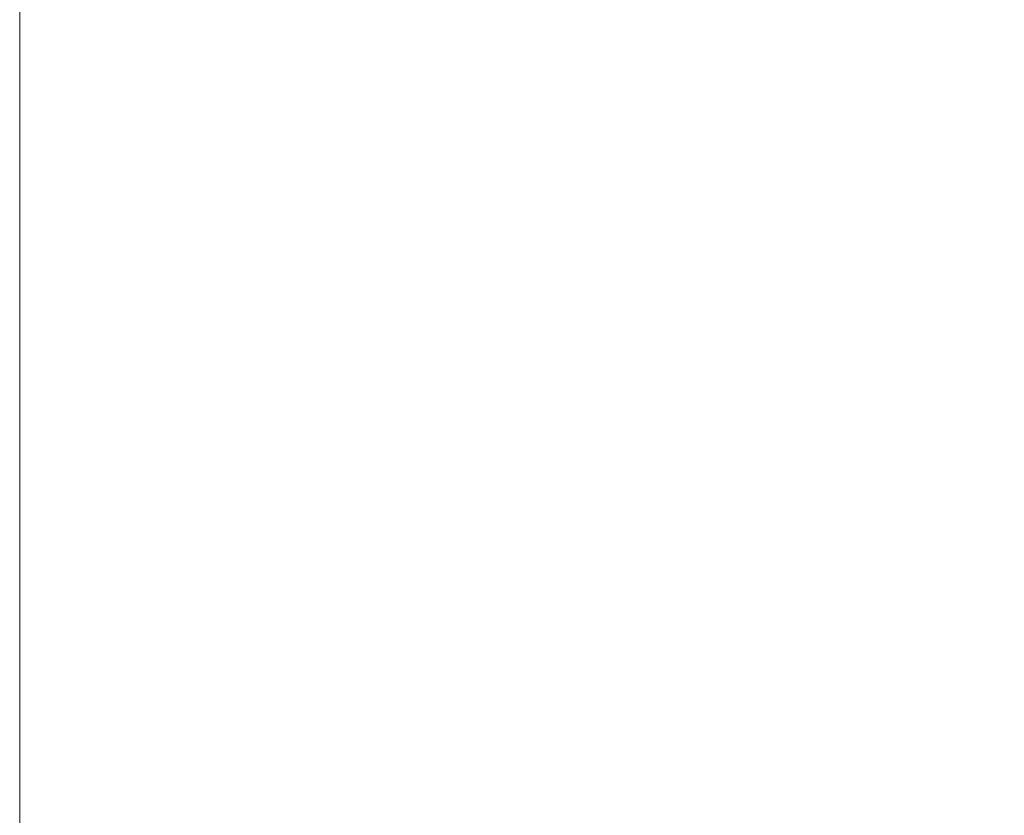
# Model space of a CAD drawing. Header units: centimetres. Extents: x -35.4 to 36.6, y -19.9 to 18.9.
# Tile 7 of 256: x -35.4 to -34.4, y -11 to -10.2. Entities that reach past the tile are written whole.
import ezdxf

# ---------------------------------------------------------------- set-up
doc = ezdxf.new("R2010")
doc.units = ezdxf.units.CM
doc.header["$LTSCALE"] = 2.54
doc.layers.add('Lucido design-1', color=7, linetype='Continuous')

# ---------------------------------------------------------------- blocks, each defined once
blk = doc.blocks.new('Gruppo-1')
at = {"color": 92, "linetype": 'Continuous', "lineweight": 9}
for points, invisible_edges in [([(-35.42, 18.9, 0), (-35.42, -19.9, 0), (-24.42, -11.00005, 0), (-35.42, 18.9, 0)], 14), ([(-35.42, 18.9, 0), (-24.42, -11.00005, 0), (-24.42, 11.9, 0), (-35.42, 18.9, 0)], 13), ([(-35.42, 18.9, -1.2), (-35.42, -19.9, -1.2), (-24.42, -11.00005, -1.2), (-35.42, 18.9, -1.2)], 14), ([(-35.42, 18.9, -1.2), (-24.42, -11.00005, -1.2), (-24.42, 11.9, -1.2), (-35.42, 18.9, -1.2)], 13), ([(-35.42, -19.9, 0), (-24.42, -11.00312, 0), (-24.42, -11.00005, 0), (-35.42, -19.9, 0)], 13), ([(-35.42, -19.9, -1.2), (-24.42, -11.00312, -1.2), (-24.42, -11.00005, -1.2), (-35.42, -19.9, -1.2)], 13)]:
    blk.add_3dface(points, dxfattribs=dict(at, invisible_edges=invisible_edges))
blk.add_3dface([(-35.42, -19.9, -1.2), (-35.42, -19.9, 0), (-35.42, 18.9, 0), (-35.42, 18.9, -1.2)], dxfattribs=at)

msp = doc.modelspace()

# ---------------------------------------------------------------- block references
at = {"layer": 'Lucido design-1', "color": 7}
msp.add_blockref('Gruppo-1', (0, 0), dxfattribs=at)

doc.saveas('drawing.dxf')
